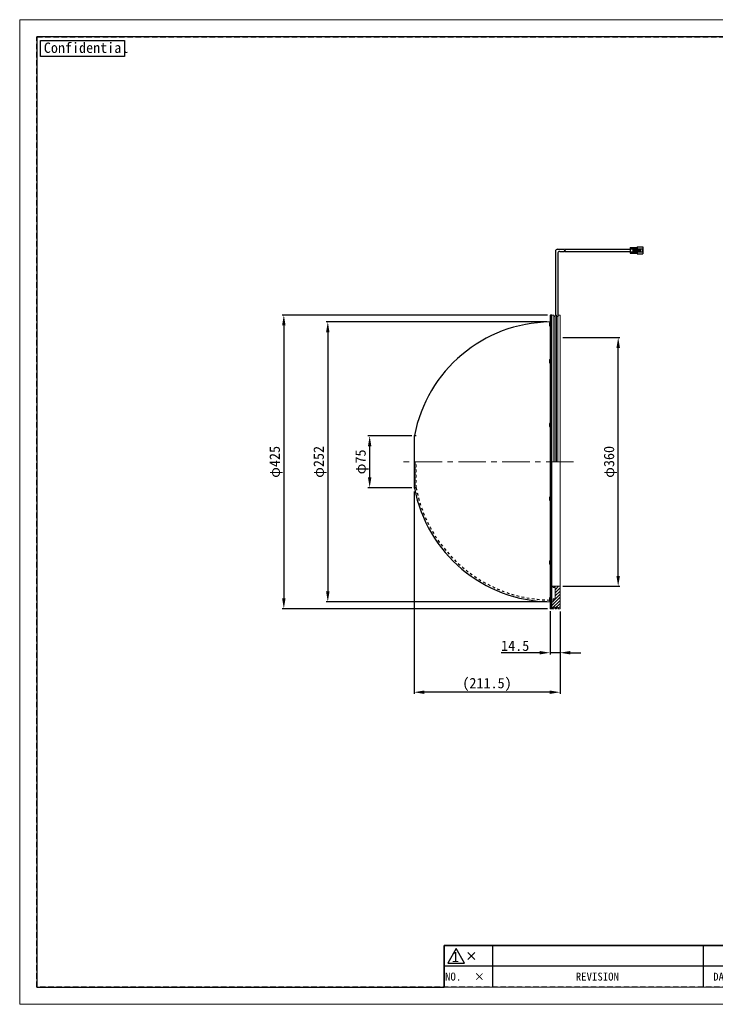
# Model space of a CAD drawing. Header units: millimetres. Extents: x -201 to 202, y 143 to 428.
# Tile 1 of 9: x -201 to 0, y 143 to 428. Entities that reach past the tile are written whole.
import ezdxf
from ezdxf.enums import TextEntityAlignment as Align

# ---------------------------------------------------------------- set-up
doc = ezdxf.new("R2010")
doc.units = ezdxf.units.MM
doc.header["$LTSCALE"] = 0.25
for name, pattern in [('CENTER', [50.8, 31.75, -6.35, 6.35, -6.35]), ('DASHED', [6, 3, -3]), ('HIDDEN', [9.525, 6.35, -3.175])]:
    doc.linetypes.add(name, pattern=pattern)
doc.layers.get('0').update_dxf_attribs({"lineweight": 30})
for name, color, linetype, lineweight in [('BASE', 7, 'Continuous', 20), ('CENTER', 1, 'CENTER', 9), ('DIMENSION', 6, 'Continuous', 9)]:
    doc.layers.add(name, color=color, linetype=linetype, lineweight=lineweight)
for name, color, linetype in [('CABLE 3P', 7, 'Continuous'), ('DOME', 7, 'Continuous'), ('FORM', 7, 'Continuous'), ('MXB5485', 7, 'Continuous')]:
    doc.layers.add(name, color=color, linetype=linetype)
doc.layers.add('EMPTY LINE', color=252, linetype='Continuous', lineweight=0, plot=False)
doc.styles.add('VS Standard', font='msgothic.ttc', dxfattribs={"height": 3})
doc.styles.add('VS Standard(小)', font='txt', dxfattribs={"height": 2.4})
doc.dimstyles.new('VS Standard x0.2', dxfattribs={"dimtxt": 3, "dimasz": 3, "dimexe": 0.5, "dimexo": 0.8, "dimgap": 0.5, "dimtad": 3, "dimlfac": 5, "dimrnd": 0.0001, "dimzin": 9, "dimdsep": 46, "dimtxsty": 'VS Standard', "dimcen": 0, "dimaunit": 1, "dimadec": 0, "dimazin": 2, "dimtfac": 1, "dimtmove": 0, "dimatfit": 3, "dimfxl": 1, "dimtolj": 1, "dimtzin": 0, "dimarcsym": 0})

# ---------------------------------------------------------------- blocks, each defined once
blk = doc.blocks.new('表題欄金物用_ver2.0.0')
at = {"layer": 'FORM', "color": 0}
for p, q in [((-11, 40.5), (-191, 40.5)), ((-191, 40.5), (-191, 28.5)), ((-110, 28.49), (-110, 40.5)), ((-39, 28.49), (-39, 40.49)), ((-29, 28.49), (-29, 40.49)), ((-11, 28.5), (-11, 40.5)), ((-39, 36.5), (-191, 36.5)), ((-24.54, 35.38), (-24.54, 29.78)), ((-13.42, 34.8), (-20.21, 33.59)), ((-13.42, 32.58), (-13.42, 34.8)), ((-39, 32.5), (-191, 32.5)), ((-27.34, 32.58), (-12.62, 32.58)), ((-20.21, 32.58), (-20.21, 33.59)), ((-20.21, 32.58), (-20.21, 31.57)), ((-13.42, 30.35), (-20.21, 31.57)), ((-13.42, 32.58), (-13.42, 30.35)), ((-11, 28.5), (-191, 28.5)), ((-191, 28.5), (-191, 11)), ((-176, 28.5), (-176, 11)), ((-161, 28.5), (-161, 11)), ((-146, 28.5), (-146, 11)), ((-131, 28.5), (-131, 11)), ((-96, 11), (-96, 28.5)), ((-11, 11), (-11, 28.5)), ((-272, 23), (-286, 23)), ((-286, 23), (-286, 17)), ((-211, 23), (-272, 23)), ((-272, 23), (-272, 17)), ((-211, 23), (-211, 17)), ((-199, 23), (-211, 23)), ((-199, 23), (-199, 17)), ((-191, 23), (-199, 23)), ((-131, 24.12), (-96, 24.12)), ((-279.19, 21), (-277.19, 19)), ((-279.19, 19), (-277.19, 21)), ((-96, 21), (-11, 21)), ((-131, 19.75), (-96, 19.75)), ((-286, 17), (-286, 11)), ((-272, 17), (-286, 17)), ((-272, 17), (-272, 11)), ((-211, 17), (-272, 17)), ((-211, 17), (-211, 11)), ((-199, 17), (-211, 17)), ((-199, 17), (-199, 11)), ((-191, 17), (-199, 17)), ((-96, 15.38), (-131, 15.38)), ((-11, 16), (-96, 16)), ((-191, 11), (-11, 11))]:
    blk.add_line(p, q, dxfattribs=at)
at = {"layer": 'FORM', "color": 0, "linetype": 'HIDDEN', "lineweight": 9}
for p, q in [((-156, 28.49), (-156, 40.49)), ((-75, 28.49), (-75, 40.49)), ((-11, 36.5), (-39, 36.5)), ((-116, 11), (-116, 28.5)), ((-78.5, 11), (-78.5, 28.5)), ((-131, 24.5), (-191, 24.5))]:
    blk.add_line(p, q, dxfattribs=at)
at = {"layer": 'FORM', "color": 0, "lineweight": 15}
blk.add_line((-191, 11), (-286, 11), dxfattribs=at)
at = {"layer": 'FORM', "color": 0}
blk.add_lwpolyline([(-282.58, 22.13), (-285.01, 17.93), (-280.16, 17.93)], close=True, dxfattribs=at)
for radius in [2, 1]:
    blk.add_circle((-24.54, 32.58), radius, dxfattribs=at)
at = {"layer": 'FORM', "color": 0, "attachment_point": 5}
for s, insert, char_height, width, style in [('{\\LMATERIAL}', (-173.5, 38.5), 2.4, 36.5, 'VS Standard(小)'), ('{\\LCHAMFER}   ', (-92.5, 38.5), 2.4, 35, 'VS Standard(小)'), ('{\\LUNIT}', (-34, 38.35), 2, 20, 'VS Standard'), ('{\\LMETHOD} 図法', (-20, 38.35), 2, 20, 'VS Standard'), ('{\\LTREATMENT}', (-173.5, 34.5), 2.4, 36.5, 'VS Standard(小)'), ('{\\LFINISHING}', (-92.5, 34.5), 2.4, 35, 'VS Standard(小)'), ('{\\T0.9;\\LTREATMENT CONTACT}', (-173.5, 30.5), 2, 36.5, 'VS Standard(小)'), ('{\\LDECENTRATION} ', (-92.5, 30.5), 2.4, 35, 'VS Standard(小)'), ('mm', (-34, 32.35), 2.8, 20, 'VS Standard'), ('{\\fＭＳ ゴシック|b0|i0|c128|p49;APPROVED}', (-183.5, 26.5), 2.3, 15, 'VS Standard'), ('{\\fＭＳ ゴシック|b0|i0|c128|p49;CHECKED}', (-168.5, 26.5), 2.3, 15, 'VS Standard'), ('{\\fＭＳ ゴシック|b0|i0|c128|p49;DESIGNED}', (-153.5, 26.5), 2.3, 15, 'VS Standard'), ('{\\fＭＳ ゴシック|b0|i0|c128|p49;DRAWN}', (-138.5, 26.5), 2.3, 15, 'VS Standard'), ('{\\W0.7;\\LTOLERANCE\\l }', (-123.5, 26.31), 1.7, 20, 'VS Standard(小)'), ('{\\LANGLE}', (-123.5, 21.94), 2, 14.9784, 'VS Standard(小)'), ('SCALE', (-123.5, 17.56), 2, 15, 'VS Standard(小)'), ('{\\fＭＳ ゴシック|b0|i0|c128|p49;NAME}', (-87.25, 18.5), 2.4, 15, 'VS Standard(小)'), ('NO.', (-283.44, 14), 2.3, 14, 'VS Standard'), ('\\pxi-3,l4,t4;×^I', (-276.99, 14), 2.3, 14, 'VS Standard'), ('REVISION', (-241.67, 14), 2.3, 46, 'VS Standard'), ('{\\fMS Gothic|b0|i0|c128|p49;DATE}', (-204.99, 14), 2.3, 12, 'VS Standard'), ('NAME', (-195, 14), 2.3, 8, 'VS Standard'), ('{\\fＭＳ ゴシック|b0|i0|c128|p49;DRAW NO.}', (-87.25, 13.5), 2.4, 15, 'VS Standard(小)'), ('{\\fＭＳ ゴシック|b0|i0|c128|p49;DATE}', (-123.5, 13.19), 2, 15, 'VS Standard(小)')]:
    blk.add_mtext(s, dxfattribs=dict(at, insert=insert, char_height=char_height, width=width, style=style))
at = {"layer": 'FORM', "color": 0, "insert": (-87.25, 24.75), "char_height": 2, "width": 16, "attachment_point": 5, "line_spacing_factor": 0.8, "style": 'VS Standard'}
blk.add_mtext('\\pxsm0.9;{\\LREMARK}   ', dxfattribs=at)
at = {"layer": 'FORM', "color": 0, "insert": (-282.79, 19.73), "char_height": 3, "attachment_point": 5, "style": 'VS Standard'}
blk.add_mtext('1', dxfattribs=at)
at = {"layer": 'FORM', "color": 0}
for tag, height, style, p in [('材料', 2.8, 'VS Standard', (-133, 38.5)), ('一般面取', 2.8, 'VS Standard', (-57, 38.5)), ('処理', 2.8, 'VS Standard', (-133, 34.5)), ('仕上', 2.8, 'VS Standard', (-57, 34.5)), ('処理接点', 2.8, 'VS Standard', (-133, 30.5)), ('偏芯', 2.8, 'VS Standard', (-57, 30.5)), ('一般公差', 2.4, 'VS Standard(小)', (-106, 26.31)), ('適用（機種名）', 3.6, 'VS Standard', (-44.75, 24.75)), ('角度', 2.4, 'VS Standard(小)', (-106, 21.94)), ('NAME', 3.5, 'VS Standard', (-44.75, 18.5)), ('SCALE', 2.4, 'VS Standard(小)', (-106, 17.56)), ('DATE', 2.4, 'VS Standard(小)', (-106, 13.19)), ('DRAW_NO.', 3.5, 'VS Standard', (-44.75, 13.5))]:
    blk.add_attdef(tag, text='', height=height, dxfattribs=dict(at, style=style)).set_placement(p, align=Align.MIDDLE_CENTER)
at = {"layer": 'FORM', "color": 0, "style": 'VS Standard'}
for tag, p in [('APPROVED', (-182.5, 15.06)), ('CHECKED', (-167.5, 15.18)), ('DESIGNED', (-152.5, 15.09)), ('DRAWN', (-137.5, 15.23))]:
    blk.add_attdef(tag, text='', height=4.5, dxfattribs=at).set_placement(p, align=Align.BOTTOM_CENTER)
blk = doc.blocks.new('*D258')
at = {"layer": 'Defpoints', "color": 0}
for p in [(-87.28, 292.02), (-44.98, 257.26), (-87.28, 233.08)]:
    blk.add_point(p, dxfattribs=at)
at = {"layer": 'DIMENSION', "color": 0, "lineweight": -2}
for p, q in [((-87.28, 291.22), (-87.28, 232.58)), ((-44.98, 256.46), (-44.98, 232.58)), ((-47.98, 233.08), (-84.28, 233.08))]:
    blk.add_line(p, q, dxfattribs=at)
at = {"layer": 'DIMENSION', "color": 0}
for points in [[(-84.28, 233.58), (-84.28, 232.58), (-87.28, 233.08)], [(-47.98, 232.58), (-47.98, 233.58), (-44.98, 233.08)]]:
    blk.add_solid(points, dxfattribs=at)
at = {"layer": 'DIMENSION', "color": 0, "insert": (-66.13, 235.33), "char_height": 3, "attachment_point": 5, "style": 'VS Standard'}
blk.add_mtext('\\A1;\\A1;(211.5)', dxfattribs=at)
blk = doc.blocks.new('*D259')
at = {"layer": 'Defpoints', "color": 0}
for p in [(-100.12, 307.26), (-87.08, 307.26), (-87.08, 292.26)]:
    blk.add_point(p, dxfattribs=at)
at = {"layer": 'DIMENSION', "color": 0, "lineweight": -2}
for p, q in [((-87.88, 307.26), (-100.62, 307.26)), ((-100.12, 295.26), (-100.12, 304.26)), ((-87.88, 292.26), (-100.62, 292.26))]:
    blk.add_line(p, q, dxfattribs=at)
at = {"layer": 'DIMENSION', "color": 0}
for points in [[(-99.62, 304.26), (-100.62, 304.26), (-100.12, 307.26)], [(-100.62, 295.26), (-99.62, 295.26), (-100.12, 292.26)]]:
    blk.add_solid(points, dxfattribs=at)
at = {"layer": 'DIMENSION', "color": 0, "insert": (-102.36, 299.76), "char_height": 3, "attachment_point": 5, "rotation": 90, "style": 'VS Standard'}
blk.add_mtext('\\A1;φ\\A1;75', dxfattribs=at)
blk = doc.blocks.new('*D260')
at = {"layer": 'Defpoints', "color": 0}
for p in [(-47.98, 340.26), (-112.25, 259.27), (-47.98, 259.27)]:
    blk.add_point(p, dxfattribs=at)
at = {"layer": 'DIMENSION', "color": 0, "lineweight": -2}
for p, q in [((-48.78, 340.26), (-112.75, 340.26)), ((-112.25, 337.26), (-112.25, 262.27)), ((-48.78, 259.27), (-112.75, 259.27))]:
    blk.add_line(p, q, dxfattribs=at)
at = {"layer": 'DIMENSION', "color": 0}
for points in [[(-111.75, 337.26), (-112.75, 337.26), (-112.25, 340.26)], [(-112.75, 262.27), (-111.75, 262.27), (-112.25, 259.27)]]:
    blk.add_solid(points, dxfattribs=at)
at = {"layer": 'DIMENSION', "color": 0, "insert": (-114.49, 299.76), "char_height": 3, "attachment_point": 5, "rotation": 90, "style": 'VS Standard'}
blk.add_mtext('\\A1;φ252', dxfattribs=at)
blk = doc.blocks.new('*D261')
at = {"layer": 'Defpoints', "color": 0}
for p in [(-47.78, 342.26), (-124.99, 257.26), (-47.78, 257.26)]:
    blk.add_point(p, dxfattribs=at)
at = {"layer": 'DIMENSION', "color": 0, "lineweight": -2}
for p, q in [((-48.58, 342.26), (-125.49, 342.26)), ((-124.99, 339.26), (-124.99, 260.26)), ((-48.58, 257.26), (-125.49, 257.26))]:
    blk.add_line(p, q, dxfattribs=at)
at = {"layer": 'DIMENSION', "color": 0}
for points in [[(-124.49, 339.26), (-125.49, 339.26), (-124.99, 342.26)], [(-125.49, 260.26), (-124.49, 260.26), (-124.99, 257.26)]]:
    blk.add_solid(points, dxfattribs=at)
at = {"layer": 'DIMENSION', "color": 0, "insert": (-127.23, 299.76), "char_height": 3, "attachment_point": 5, "rotation": 90, "style": 'VS Standard'}
blk.add_mtext('\\A1;φ\\A1;425', dxfattribs=at)
blk = doc.blocks.new('*D263')
at = {"layer": 'Defpoints', "color": 0}
for p in [(-47.88, 257.36), (-44.98, 257.26), (-47.88, 244.52)]:
    blk.add_point(p, dxfattribs=at)
at = {"layer": 'DIMENSION', "color": 0, "lineweight": -2}
for p, q in [((-47.88, 256.56), (-47.88, 244.02)), ((-44.98, 256.46), (-44.98, 244.02)), ((-50.88, 244.52), (-62.07, 244.52)), ((-44.98, 244.52), (-47.88, 244.52)), ((-41.98, 244.52), (-38.98, 244.52))]:
    blk.add_line(p, q, dxfattribs=at)
at = {"layer": 'DIMENSION', "color": 0}
for points in [[(-50.88, 244.02), (-50.88, 245.02), (-47.88, 244.52)], [(-41.98, 245.02), (-41.98, 244.02), (-44.98, 244.52)]]:
    blk.add_solid(points, dxfattribs=at)
at = {"layer": 'DIMENSION', "color": 0, "insert": (-57.97, 246.52), "char_height": 3, "attachment_point": 5, "style": 'VS Standard'}
blk.add_mtext('\\A1;14.5', dxfattribs=at)
blk = doc.blocks.new('*D264')
at = {"layer": 'Defpoints', "color": 0}
for p in [(-44.98, 335.76), (-28.14, 335.76), (-44.98, 263.76)]:
    blk.add_point(p, dxfattribs=at)
at = {"layer": 'DIMENSION', "color": 0, "lineweight": -2}
for p, q in [((-44.18, 335.76), (-27.64, 335.76)), ((-28.14, 266.76), (-28.14, 332.76)), ((-44.18, 263.76), (-27.64, 263.76))]:
    blk.add_line(p, q, dxfattribs=at)
at = {"layer": 'DIMENSION', "color": 0}
for points in [[(-27.64, 332.76), (-28.64, 332.76), (-28.14, 335.76)], [(-28.64, 266.76), (-27.64, 266.76), (-28.14, 263.76)]]:
    blk.add_solid(points, dxfattribs=at)
at = {"layer": 'DIMENSION', "color": 0, "insert": (-30.39, 299.76), "char_height": 3, "attachment_point": 5, "rotation": 90, "style": 'VS Standard'}
blk.add_mtext('\\A1;φ\\A1;360', dxfattribs=at)

msp = doc.modelspace()

# ---------------------------------------------------------------- hatches: boundary and pattern name
at = {"layer": 'BASE'}
h = msp.add_hatch(dxfattribs=at)
h.set_pattern_fill('ANSI31', color=256, scale=0.2, style=0)
h.set_pattern_definition([(45, (-202.65987, 161.2613), (-0.4490128, 0.4490128), [])])
h.paths.add_polyline_path([(-47.379, 257.2613), (-46.779, 257.2613), (-46.779, 257.6613), (-46.379, 257.6613), (-46.379, 257.2613), (-45.979, 257.2613), (-45.979, 257.6613), (-45.579, 257.6613), (-45.579, 257.2613), (-44.979, 257.2613), (-44.979, 263.7613), (-47.379, 263.7613), (-47.379, 263.5613), (-46.979, 263.5613), (-46.979, 263.3613), (-46.379, 263.3613), (-46.379, 260.1613), (-46.979, 260.1613), (-46.979, 259.2613), (-47.379, 259.2613)])

# ---------------------------------------------------------------- linework, layer by layer
at = {"linetype": 'Continuous'}
for p, q in [((-47.379, 299.7613), (-47.379, 342.2613)), ((-47.379, 257.2613), (-47.379, 310.7611)), ((-47.379, 257.2613), (-47.379, 299.7613))]:
    msp.add_line(p, q, dxfattribs=at)
msp.add_line((-47.379, 257.2613), (-47.779, 257.2613))
msp.add_arc((-47.979, 259.1657), 0.1, 0, 89.153234)
at = {"layer": 'BASE'}
for p, q in [((-47.379, 342.2613), (-46.779, 342.2613)), ((-46.779, 299.7613), (-46.779, 342.2613)), ((-45.979, 342.2613), (-46.379, 342.2613)), ((-46.379, 299.7613), (-46.379, 342.2613)), ((-45.979, 299.7613), (-45.979, 342.2613)), ((-44.979, 342.2613), (-45.579, 342.2613)), ((-45.579, 342.2613), (-45.579, 299.7613)), ((-44.979, 342.2613), (-44.979, 299.7613)), ((-46.779, 341.8613), (-46.379, 341.8613)), ((-46.379, 299.7613), (-46.379, 339.3613)), ((-45.579, 341.8613), (-45.979, 341.8613)), ((-44.979, 299.7613), (-44.979, 257.2613)), ((-44.979, 263.7613), (-47.379, 263.7613)), ((-47.379, 263.5613), (-46.979, 263.5613)), ((-46.979, 263.3613), (-46.979, 263.5613)), ((-46.979, 263.3613), (-46.979, 263.5613)), ((-46.979, 263.3613), (-46.379, 263.3613)), ((-46.379, 260.1613), (-46.379, 263.3613)), ((-46.379, 260.1613), (-46.379, 263.3613)), ((-46.979, 260.1613), (-46.379, 260.1613)), ((-46.979, 259.2613), (-46.979, 260.1613)), ((-47.379, 259.2613), (-46.979, 259.2613)), ((-47.379, 257.2613), (-46.779, 257.2613)), ((-46.779, 257.6613), (-46.379, 257.6613)), ((-46.779, 257.2613), (-46.779, 257.6613)), ((-46.379, 257.2613), (-46.379, 257.6613)), ((-45.979, 257.2613), (-46.379, 257.2613)), ((-45.579, 257.6613), (-45.979, 257.6613)), ((-45.979, 257.2613), (-45.979, 257.6613)), ((-45.579, 257.6613), (-45.579, 257.2613)), ((-44.979, 257.2613), (-45.579, 257.2613))]:
    msp.add_line(p, q, dxfattribs=at)
at = {"layer": 'CABLE 3P'}
for p, q in [((-22.625, 362.0295), (-21.025, 362.0295)), ((-22.625, 362.0295), (-22.625, 361.3795)), ((-21.025, 362.0295), (-21.025, 359.9295)), ((-46.299, 360.7013), (-46.299, 342.2613)), ((-45.699, 361.3013), (-43.699, 361.3013)), ((-45.659, 360.0613), (-45.659, 341.8613)), ((-45.059, 360.6613), (-43.699, 360.6613)), ((-43.5088, 361.2995), (-24.665, 361.2995)), ((-43.5019, 360.6595), (-24.665, 360.6595)), ((-24.665, 361.7795), (-22.625, 361.7795)), ((-24.665, 361.7795), (-24.665, 360.1795)), ((-24.665, 361.3795), (-21.025, 361.3795)), ((-24.665, 360.5795), (-21.025, 360.5795)), ((-24.665, 360.1795), (-22.625, 360.1795)), ((-23.8696, 361.3795), (-23.8696, 360.5795)), ((-23.6915, 361.3795), (-23.6915, 360.5795)), ((-23.6915, 361.2868), (-21.7296, 361.2868)), ((-23.6915, 361.0871), (-21.7296, 361.0871)), ((-23.6915, 360.8718), (-21.7296, 360.8718)), ((-23.6915, 360.6721), (-21.7296, 360.6721)), ((-22.625, 360.5795), (-22.625, 359.9295)), ((-22.625, 359.9295), (-21.025, 359.9295)), ((-21.7296, 361.3795), (-21.7296, 360.5795)), ((-21.1717, 361.3795), (-21.1717, 360.5795))]:
    msp.add_line(p, q, dxfattribs=at)
for centre, radius, start, end in [((-45.699, 360.7013), 0.6, 90, 180), ((-45.059, 360.0613), 0.6, 90, 180), ((-43.5201, 360.8213), 0.24, 138.190003, 221.81), ((-43.8779, 361.1413), 0.24, 318.19001, 41.81), ((-43.8779, 360.8213), 0.24, 318.19001, 41.81), ((-43.323, 361.1395), 0.24, 138.190003, 221.81), ((-43.323, 360.8195), 0.24, 138.190003, 221.81), ((-43.6808, 360.8195), 0.24, 318.19001, 41.81)]:
    msp.add_arc(centre, radius, start, end, dxfattribs=at)
at = {"layer": 'CENTER'}
msp.add_line((-41.0694, 299.7613), (-91.0694, 299.7613), dxfattribs=at)
at = {"layer": 'DOME'}
for p, q in [((-47.779, 342.2613), (-47.879, 342.1613)), ((-47.879, 342.1613), (-47.879, 310.7352)), ((-47.379, 342.2613), (-47.779, 342.2613)), ((-47.779, 342.2613), (-47.779, 310.7611)), ((-47.779, 257.2613), (-47.779, 342.2613)), ((-47.379, 310.7611), (-47.379, 342.2613)), ((-47.879, 310.7352), (-47.879, 257.3613)), ((-47.779, 310.7611), (-47.779, 257.2613)), ((-87.1599, 301.7278), (-87.1599, 307.3595)), ((-87.1599, 307.3595), (-87.0785, 307.2613)), ((-86.6696, 307.2613), (-87.0785, 307.2613)), ((-87.1599, 292.163), (-87.1599, 301.7278)), ((-47.779, 257.2613), (-47.879, 257.3613))]:
    msp.add_line(p, q, dxfattribs=at)
at = {"layer": 'DOME', "linetype": 'DASHED'}
for p, q in [((-87.0785, 299.7613), (-87.0785, 292.2613)), ((-86.6696, 292.2613), (-86.6696, 299.7613)), ((-87.1599, 292.163), (-87.0785, 292.2613)), ((-86.6696, 292.2613), (-87.0785, 292.2613))]:
    msp.add_line(p, q, dxfattribs=at)
at = {"layer": 'DOME'}
for centre, radius, start, end in [((-47.379, 299.7613), 40.5, 90.846766, 169.1866), ((-47.979, 340.3568), 0.1, 270.846766, 0), ((-47.379, 299.7613), 40.5, 190.8134, 269.153234)]:
    msp.add_arc(centre, radius, start, end, dxfattribs=at)
at = {"layer": 'DOME', "linetype": 'DASHED'}
msp.add_arc((-47.3664, 299.7688), 40.0138, 190.814052, 268.979502, dxfattribs=at)
at = {"layer": 'EMPTY LINE'}
for p, q in [((-201.5, 427.75), (-201.5, 142.75)), ((201.5, 427.75), (-201.5, 427.75)), ((-201.5, 142.75), (201.5, 142.75))]:
    msp.add_line(p, q, dxfattribs=at)
at = {"layer": 'FORM', "linetype": 'HIDDEN'}
msp.add_lwpolyline([(-196.5, 422.75), (196.5, 422.75), (196.5, 147.75), (-196.5, 147.75)], close=True, dxfattribs=at)
at = {"layer": 'FORM'}
msp.add_lwpolyline([(-196.5, 422.75), (-196.5, 147.75), (-78.5, 147.75), (-78.5, 159.75), (16.5, 159.75), (16.5, 177.25), (196.5, 177.25), (196.5, 422.75), (-196.5, 422.75)], close=True, dxfattribs=at)
at = {"layer": 'FORM', "lineweight": 30}
msp.add_lwpolyline([(-195.5, 421.75), (-171.1092, 421.75), (-171.1092, 417.0878), (-195.5, 417.0878)], close=True, dxfattribs=at)
at = {"layer": 'MXB5485', "linetype": 'Continuous'}
for p, q in [((-48.079, 339.9074), (-48.079, 339.2074)), ((-48.079, 329.2441), (-48.079, 328.5441)), ((-48.079, 310.7746), (-48.079, 310.0746)), ((-48.079, 289.4479), (-48.079, 288.7479)), ((-48.079, 270.9785), (-48.079, 270.2785))]:
    msp.add_line(p, q, dxfattribs=at)
at = {"layer": 'MXB5485'}
msp.add_line((-48.079, 260.3151), (-48.079, 259.6151), dxfattribs=at)
at = {"layer": 'MXB5485', "linetype": 'Continuous'}
for centre, start, end in [((-47.979, 339.9074), 90, 180), ((-47.979, 339.2074), 180, 270), ((-47.979, 339.9074), 0, 90), ((-47.979, 339.2074), 270, 0), ((-47.979, 329.2441), 90, 180), ((-47.979, 328.5441), 180, 270), ((-47.979, 329.2441), 0, 90), ((-47.979, 328.5441), 270, 0), ((-47.979, 310.7746), 90, 180), ((-47.979, 310.7746), 0, 90), ((-47.979, 310.0746), 180, 270), ((-47.979, 310.0746), 270, 0), ((-47.979, 289.4479), 90, 180), ((-47.979, 288.7479), 180, 270), ((-47.979, 289.4479), 0, 90), ((-47.979, 288.7479), 270, 0), ((-47.979, 270.9785), 90, 180), ((-47.979, 270.9785), 0, 90), ((-47.979, 270.2785), 180, 270), ((-47.979, 270.2785), 270, 0)]:
    msp.add_arc(centre, 0.1, start, end, dxfattribs=at)
at = {"layer": 'MXB5485'}
for centre, start, end in [((-47.979, 260.3151), 90, 180), ((-47.979, 259.6151), 180, 270), ((-47.979, 260.3151), 0, 90), ((-47.979, 259.6151), 270, 0)]:
    msp.add_arc(centre, 0.1, start, end, dxfattribs=at)

# ---------------------------------------------------------------- block references
at = {"layer": 'FORM'}
ref = msp.add_blockref('表題欄金物用_ver2.0.0', (207.5, 136.75), dxfattribs=at)
ref.add_attrib('材料', '-', dxfattribs={"layer": 'EMPTY LINE', "color": 0, "height": 2.8, "style": 'VS Standard'}).set_placement((74.5, 175.25), align=Align.MIDDLE_CENTER)
ref.add_attrib('処理', '-', dxfattribs={"color": 0, "height": 2.8, "style": 'VS Standard'}).set_placement((74.5, 171.25), align=Align.MIDDLE_CENTER)
ref.add_attrib('処理接点', '-', dxfattribs={"color": 0, "height": 2.8, "style": 'VS Standard'}).set_placement((74.5, 167.25), align=Align.MIDDLE_CENTER)
ref.add_attrib('一般面取', '-', dxfattribs={"color": 0, "height": 2.8, "style": 'VS Standard'}).set_placement((150.5, 175.2468), align=Align.MIDDLE_CENTER)
ref.add_attrib('仕上', '-', dxfattribs={"color": 0, "height": 2.8, "style": 'VS Standard'}).set_placement((150.5, 171.2468), align=Align.MIDDLE_CENTER)
ref.add_attrib('偏芯', '-', dxfattribs={"color": 0, "height": 2.8, "style": 'VS Standard'}).set_placement((150.5, 167.2468), align=Align.MIDDLE_CENTER)
ref.add_attrib('一般公差', '-', dxfattribs={"color": 0, "height": 2.4, "style": 'VS Standard(小)'}).set_placement((101.5, 163.0625), align=Align.MIDDLE_CENTER)
ref.add_attrib('角度', '-', dxfattribs={"color": 0, "height": 2.4, "style": 'VS Standard(小)'}).set_placement((101.5, 158.6875), align=Align.MIDDLE_CENTER)
ref.add_attrib('SCALE', '1 / 5', dxfattribs={"color": 0, "height": 2.4, "style": 'VS Standard(小)'}).set_placement((101.5, 154.3125), align=Align.MIDDLE_CENTER)
ref.add_attrib('DATE', '2023/05/03', dxfattribs={"color": 0, "height": 2.4, "style": 'VS Standard(小)'}).set_placement((101.5, 149.9375), align=Align.MIDDLE_CENTER)
ref.add_attrib('適用（機種名）', 'VDO-425', dxfattribs={"color": 0, "height": 3.6, "style": 'VS Standard'}).set_placement((162.75, 161.5), align=Align.MIDDLE_CENTER)
ref.add_attrib('NAME', 'DRAWING ', dxfattribs={"color": 0, "height": 3.5, "style": 'VS Standard'}).set_placement((163.9682, 155.25), align=Align.MIDDLE_CENTER)
ref.add_attrib('DRAW_NO.', ' L1129A-A00100', dxfattribs={"color": 0, "height": 3.5, "style": 'VS Standard'}).set_placement((162.75, 150.25), align=Align.MIDDLE_CENTER)
ref.add_attrib('DESIGNED', 'A.C.', dxfattribs={"color": 0, "height": 4.5, "style": 'VS Standard'}).set_placement((55, 151.8412), align=Align.BOTTOM_CENTER)
ref.add_attrib('DRAWN', 'S.S.', dxfattribs={"color": 0, "height": 4.5, "style": 'VS Standard'}).set_placement((69.9999, 151.985), align=Align.BOTTOM_CENTER)
ref.add_attrib('CHECKED', 'A.C.', dxfattribs={"color": 0, "height": 4.5, "style": 'VS Standard'}).set_placement((40, 151.9272), align=Align.BOTTOM_CENTER)
ref.add_attrib('APPROVED', 'P.E.', dxfattribs={"color": 0, "height": 4.5, "style": 'VS Standard'}).set_placement((25, 151.8117), align=Align.BOTTOM_CENTER)

# ---------------------------------------------------------------- texts
at = {"layer": 'FORM', "lineweight": 30, "insert": (-194.506, 421.1386), "char_height": 3, "attachment_point": 1, "style": 'VS Standard'}
msp.add_mtext_dynamic_manual_height_columns('Confidential', width=3, gutter_width=15, heights=[0], dxfattribs=at)

# ---------------------------------------------------------------- dimensions: what is measured, and where the dimension line sits
at = {"layer": 'DIMENSION'}
for base, p1, p2, picture, middle in [((-124.9898, 257.2613), (-47.779, 342.2613), (-47.779, 257.2613), '*D261', (-127.234, 299.7613)), ((-28.1439, 335.7613), (-44.979, 263.7613), (-44.979, 335.7613), '*D264', (-30.3881, 299.7613)), ((-100.1169, 307.2613), (-87.0785, 292.2613), (-87.0785, 307.2613), '*D259', (-102.3611, 299.7613))]:
    dim = msp.add_linear_dim(base=base, p1=p1, p2=p2, angle=90, text='φ\\A1;<>', dimstyle='VS Standard x0.2', dxfattribs=at)
    dim.commit()
    dim.dimension.update_dxf_attribs({"geometry": picture, "text_midpoint": middle})
dim = msp.add_linear_dim(base=(-112.2457, 259.2657), p1=(-47.9775, 340.2569), p2=(-47.9775, 259.2657), angle=90, text='φ252', dimstyle='VS Standard x0.2', dxfattribs=at)
dim.commit()
dim.dimension.update_dxf_attribs({"geometry": '*D260', "text_midpoint": (-112.2457, 299.7613), "dimtype": 160})
dim = msp.add_linear_dim(base=(-87.2784, 233.0771), p1=(-44.979, 257.2613), p2=(-87.2784, 292.0163), text='\\A1;(<>)', dimstyle='VS Standard x0.2', dxfattribs=at)
dim.commit()
dim.dimension.update_dxf_attribs({"geometry": '*D258', "text_midpoint": (-66.1287, 233.0771), "dimtype": 160})
dim = msp.add_linear_dim(base=(-47.879, 244.5192), p1=(-44.979, 257.2613), p2=(-47.879, 257.3613), dimstyle='VS Standard x0.2', dxfattribs=at)
dim.commit()
dim.dimension.update_dxf_attribs({"geometry": '*D263', "text_midpoint": (-57.9744, 246.5198)})

doc.saveas('drawing.dxf')
